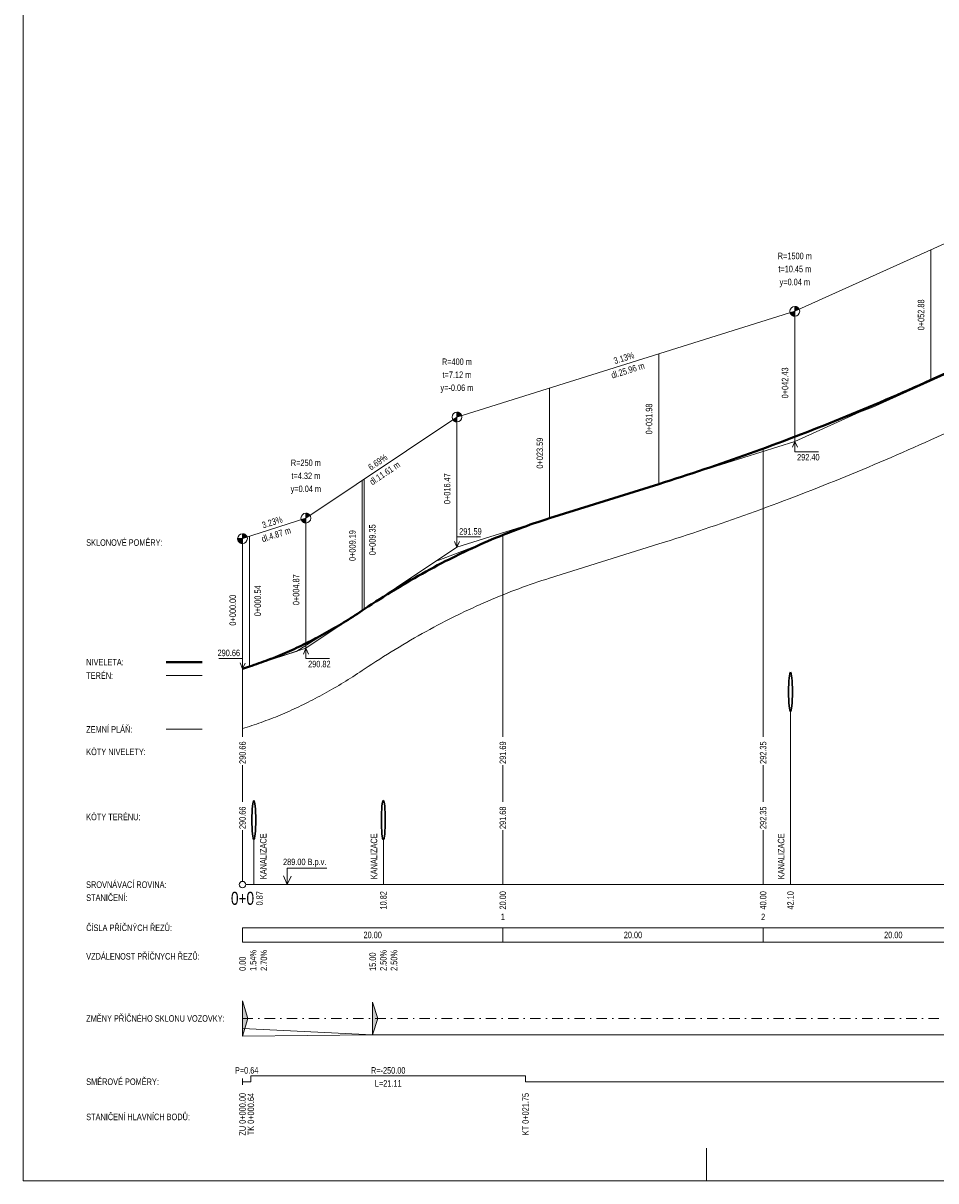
# Model space of a CAD drawing. Header units: metres. Extents: x 7982 to 8244, y -552 to -404.
# Tile 1 of 6: x 7982 to 8052, y -552 to -463. Entities that reach past the tile are written whole.
import ezdxf
from ezdxf.enums import TextEntityAlignment as Align

# ---------------------------------------------------------------- set-up
doc = ezdxf.new("R2010")
doc.units = ezdxf.units.M
doc.header["$MEASUREMENT"] = 0
doc.linetypes.add('DGN Style 4', pattern=[1.601, 0.8, -0.4, 0.001, -0.4])
for name, color, linetype, lineweight in [('1', 7, 'Continuous', 0), ('_0', 7, 'Continuous', 0), ('PP', 7, 'Continuous', 13), ('profil_popis', 7, 'Continuous', 0), ('profil_popis_navrh', 1, 'Continuous', 0), ('profil_popis_niveleta', 1, 'Continuous', 0), ('profil_popis_osy', 7, 'Continuous', 0), ('profil_popis_teren', 18, 'Continuous', 0), ('RAMECEK', 7, 'Continuous', 0), ('STANIČENÍ', 1, 'Continuous', 13), ('TEREN', 7, 'Continuous', 13)]:
    doc.layers.add(name, color=color, linetype=linetype, lineweight=lineweight)
doc.styles.add('Style-Arial', font='arial.ttf')
doc.styles.add('Style-Arial CE - staničení -ttf', font='Arial CE - staničení -ttf.shx')

msp = doc.modelspace()

# ---------------------------------------------------------------- hatches: boundary and pattern name
at = {"layer": 'profil_popis_navrh', "lineweight": 0}
for points in [[(7998.61, -541.286), (7998.61, -538.586), (7999.02, -539.936)], [(8008.61, -541.186), (8008.61, -538.686), (8009.02, -539.936)]]:
    msp.add_hatch(color=256, dxfattribs=at).paths.add_polyline_path(points)
at = {"layer": 'STANIČENÍ', "lineweight": 13, "extrusion": (0, 0, -1)}
for points in [[(-8041.043, -485.617), (-8041.043, -485.242), (-8041.068, -485.243), (-8041.091, -485.245), (-8041.115, -485.249), (-8041.139, -485.254), (-8041.162, -485.261), (-8041.184, -485.269), (-8041.206, -485.279), (-8041.228, -485.29), (-8041.248, -485.302), (-8041.268, -485.316), (-8041.287, -485.331), (-8041.304, -485.347), (-8041.321, -485.365), (-8041.337, -485.383), (-8041.351, -485.402), (-8041.364, -485.422), (-8041.376, -485.443), (-8041.385, -485.462), (-8041.043, -485.617), (-8041.043, -485.992), (-8041.019, -485.991), (-8040.996, -485.989), (-8040.972, -485.985), (-8040.948, -485.98), (-8040.925, -485.973), (-8040.903, -485.964), (-8040.881, -485.955), (-8040.859, -485.944), (-8040.839, -485.931), (-8040.819, -485.917), (-8040.8, -485.902), (-8040.783, -485.886), (-8040.766, -485.869), (-8040.75, -485.851), (-8040.736, -485.831), (-8040.723, -485.811), (-8040.711, -485.79), (-8040.701, -485.769), (-8040.692, -485.746), (-8040.686, -485.729)], [(-8015.083, -493.741), (-8015.083, -493.366), (-8015.107, -493.367), (-8015.131, -493.369), (-8015.154, -493.373), (-8015.178, -493.378), (-8015.201, -493.385), (-8015.224, -493.393), (-8015.246, -493.403), (-8015.267, -493.414), (-8015.287, -493.427), (-8015.307, -493.44), (-8015.326, -493.455), (-8015.344, -493.472), (-8015.36, -493.489), (-8015.376, -493.507), (-8015.39, -493.526), (-8015.403, -493.547), (-8015.415, -493.567), (-8015.426, -493.589), (-8015.435, -493.611), (-8015.441, -493.629), (-8015.083, -493.741), (-8015.083, -494.116), (-8015.059, -494.115), (-8015.035, -494.113), (-8015.011, -494.109), (-8014.988, -494.104), (-8014.965, -494.097), (-8014.942, -494.088), (-8014.92, -494.079), (-8014.899, -494.068), (-8014.878, -494.055), (-8014.859, -494.041), (-8014.84, -494.026), (-8014.822, -494.01), (-8014.805, -493.993), (-8014.79, -493.975), (-8014.775, -493.955), (-8014.771, -493.949)], [(-8003.477, -501.504), (-8003.477, -501.129), (-8003.501, -501.129), (-8003.525, -501.132), (-8003.549, -501.136), (-8003.572, -501.141), (-8003.595, -501.148), (-8003.618, -501.156), (-8003.64, -501.166), (-8003.661, -501.177), (-8003.682, -501.189), (-8003.701, -501.203), (-8003.72, -501.218), (-8003.738, -501.234), (-8003.755, -501.251), (-8003.77, -501.27), (-8003.785, -501.289), (-8003.789, -501.295), (-8003.477, -501.504), (-8003.477, -501.879), (-8003.453, -501.878), (-8003.429, -501.876), (-8003.405, -501.872), (-8003.382, -501.866), (-8003.359, -501.86), (-8003.336, -501.851), (-8003.314, -501.841), (-8003.293, -501.83), (-8003.273, -501.818), (-8003.253, -501.804), (-8003.234, -501.789), (-8003.216, -501.773), (-8003.199, -501.756), (-8003.184, -501.737), (-8003.17, -501.718), (-8003.156, -501.698), (-8003.145, -501.677), (-8003.134, -501.655), (-8003.125, -501.633), (-8003.12, -501.619)], [(-7998.61, -503.076), (-7998.61, -502.701), (-7998.634, -502.701), (-7998.658, -502.704), (-7998.681, -502.707), (-7998.705, -502.713), (-7998.728, -502.72), (-7998.75, -502.728), (-7998.772, -502.738), (-7998.794, -502.749), (-7998.814, -502.761), (-7998.834, -502.775), (-7998.853, -502.79), (-7998.871, -502.806), (-7998.887, -502.823), (-7998.903, -502.842), (-7998.917, -502.861), (-7998.93, -502.881), (-7998.942, -502.902), (-7998.953, -502.924), (-7998.962, -502.946), (-7998.967, -502.96), (-7998.61, -503.076), (-7998.61, -503.451), (-7998.586, -503.45), (-7998.562, -503.447), (-7998.538, -503.444), (-7998.515, -503.438), (-7998.492, -503.431), (-7998.469, -503.423), (-7998.447, -503.413), (-7998.426, -503.402), (-7998.405, -503.39), (-7998.385, -503.376), (-7998.367, -503.361), (-7998.349, -503.345), (-7998.332, -503.328), (-7998.316, -503.309), (-7998.302, -503.29), (-7998.289, -503.27), (-7998.277, -503.249), (-7998.267, -503.227), (-7998.258, -503.205), (-7998.25, -503.182), (-7998.244, -503.159), (-7998.239, -503.135), (-7998.236, -503.112), (-7998.235, -503.088), (-7998.235, -503.076)]]:
    msp.add_hatch(color=1, dxfattribs=at).paths.add_polyline_path(points, flags=0)

# ---------------------------------------------------------------- linework, layer by layer
at = {"layer": '1', "color": 1, "lineweight": 40, "ltscale": 0.5}
msp.add_line((7992.746, -512.564), (7995.516, -512.564), dxfattribs=at)
at = {"layer": '1', "color": 7, "lineweight": 13, "ltscale": 0.5}
msp.add_line((7992.746, -513.598), (7995.516, -513.598), dxfattribs=at)
at = {"layer": '1', "color": 1, "lineweight": 13, "ltscale": 0.5}
msp.add_line((7992.746, -517.726), (7995.516, -517.726), dxfattribs=at)
at = {"layer": '1', "color": 7, "linetype": 'Continuous', "lineweight": 13}
for p, q in [((7998.61, -532.977), (7998.61, -534.065)), ((7998.61, -532.977), (8168.61, -532.977)), ((8018.61, -532.977), (8018.61, -534.065)), ((8038.61, -532.977), (8038.61, -534.065)), ((7998.61, -534.065), (8168.61, -534.065))]:
    msp.add_line(p, q, dxfattribs=at)
at = {"layer": 'PP', "color": 1, "flags": 128}
for points in [[(8041.043, -495.617), (8040.855, -496.063), (8041.043, -495.617), (8041.238, -496.059)], [(8041.043, -495.617), (8041.043, -496.41), (8042.86, -496.41)], [(8015.083, -503.741), (8014.894, -503.295), (8015.083, -503.741), (8015.278, -503.299)], [(8015.083, -503.741), (8015.083, -502.948), (8016.899, -502.948)], [(8003.477, -511.504), (8003.288, -511.95), (8003.477, -511.504), (8003.672, -511.946)], [(8003.477, -511.504), (8003.477, -512.296), (8005.293, -512.296)], [(7998.61, -513.076), (7998.61, -512.283), (7996.793, -512.283)], [(7998.61, -513.076), (7998.421, -512.629), (7998.61, -513.076), (7998.805, -512.634)]]:
    msp.add_lwpolyline(points, dxfattribs=at)
at = {"layer": 'PP', "color": 7, "flags": 128}
for points in [[(8002.054, -529.657), (8001.77, -528.987), (8002.054, -529.657), (8002.346, -528.994)], [(8002.054, -529.657), (8002.054, -528.394), (8005.091, -528.394)]]:
    msp.add_lwpolyline(points, dxfattribs=at)
at = {"layer": 'profil_popis', "lineweight": 0}
for p, q in [((8040.71, -516.349), (8040.71, -529.657)), ((7999.48, -526.193), (7999.48, -529.657)), ((8009.43, -526.193), (8009.43, -529.657))]:
    msp.add_line(p, q, dxfattribs=at)
at = {"layer": 'profil_popis', "lineweight": 0, "flags": 128}
for points in [[(8038.61, -496.136), (8038.61, -513.657), (8038.61, -517.657), (8038.61, -518.303)], [(8018.61, -502.847), (8018.61, -513.657), (8018.61, -517.657), (8018.61, -518.303)], [(7998.61, -513.076), (7998.61, -513.657), (7998.61, -517.657), (7998.61, -518.303)], [(7998.61, -520.481), (7998.61, -523.303)], [(8018.61, -520.481), (8018.61, -523.303)], [(8038.61, -520.481), (8038.61, -523.303)], [(7998.61, -525.481), (7998.61, -529.407)], [(8018.61, -525.481), (8018.61, -529.657)], [(8038.61, -525.481), (8038.61, -529.657)]]:
    msp.add_lwpolyline(points, dxfattribs=at)
at = {"layer": 'profil_popis', "color": 32, "lineweight": 30}
for centre in [(8040.71, -514.849), (7999.48, -524.693), (8009.43, -524.693)]:
    msp.add_ellipse(centre, major_axis=(0, 1.5), ratio=0.1, dxfattribs=at)
at = {"layer": 'profil_popis_navrh', "linetype": 'DGN Style 4', "lineweight": 0}
msp.add_line((7998.61, -539.936), (8168.61, -539.936), dxfattribs=at)
at = {"layer": 'profil_popis_navrh', "lineweight": 0}
for q in [(7998.61, -540.706), (7998.61, -541.286), (8131.25, -541.186)]:
    msp.add_line((8008.61, -541.186), q, dxfattribs=at)
at = {"layer": 'profil_popis_navrh', "color": 1, "lineweight": 13}
msp.add_line((7998.61, -545.042), (7998.61, -544.542), dxfattribs=at)
at = {"layer": 'profil_popis_navrh', "lineweight": 0, "flags": 128}
for points in [[(7998.61, -541.286), (7999.02, -539.936), (7998.61, -538.586)], [(8008.61, -541.186), (8009.02, -539.936), (8008.61, -538.686)]]:
    msp.add_lwpolyline(points, close=True, dxfattribs=at)
at = {"layer": 'profil_popis_navrh', "color": 1, "lineweight": 13, "flags": 128}
msp.add_lwpolyline([(7998.61, -544.792), (7999.251, -544.792), (7999.251, -544.342), (8020.357, -544.342), (8020.357, -544.792), (8085.932, -544.792), (8085.932, -544.342), (8110.736, -544.342), (8110.736, -544.792), (8119.491, -544.792), (8119.491, -545.242), (8131.252, -545.242), (8131.252, -544.792), (8143.564, -544.792), (8143.564, -544.342), (8160.482, -544.342), (8160.482, -544.792), (8168.61, -544.792)], dxfattribs=at)
at = {"layer": 'profil_popis_osy', "lineweight": 13}
msp.add_line((7998.86, -529.657), (8098.36, -529.657), dxfattribs=at)
at = {"layer": 'profil_popis_osy', "lineweight": 13, "ltscale": 0.5}
msp.add_circle((7998.61, -529.657), 0.25, dxfattribs=at)
at = {"layer": 'RAMECEK', "ltscale": 0.25}
msp.add_line((8034.257, -552.409), (8034.257, -549.909), dxfattribs=at)
at = {"layer": 'RAMECEK', "ltscale": 0.25, "flags": 128}
msp.add_lwpolyline([(7981.757, -403.909), (7981.757, -552.409), (8244.257, -552.409), (8244.257, -403.909)], close=True, dxfattribs=at)
at = {"layer": 'STANIČENÍ', "color": 1, "lineweight": 13}
for p, q in [((8041.043, -485.617), (8168.61, -427.922)), ((8051.493, -495.491), (8155.515, -448.445)), ((8051.493, -490.891), (8051.493, -480.891)), ((8015.083, -493.741), (8041.043, -485.617)), ((8041.043, -485.617), (8041.043, -495.617)), ((8030.594, -498.887), (8030.594, -488.887)), ((8022.201, -501.513), (8022.201, -491.513)), ((8041.043, -495.617), (8051.493, -490.891)), ((8003.477, -501.504), (8015.083, -493.741)), ((8015.083, -493.741), (8015.083, -503.741)), ((8030.594, -498.887), (8041.043, -495.617)), ((8007.801, -508.611), (8007.801, -498.611)), ((8007.964, -508.502), (8007.964, -498.502)), ((7998.61, -503.076), (8003.477, -501.504)), ((8003.477, -501.504), (8003.477, -511.504)), ((8015.083, -503.741), (8022.201, -501.513)), ((7998.61, -503.076), (7998.61, -513.076)), ((7999.153, -512.9), (7999.153, -502.9)), ((8007.964, -508.502), (8015.083, -503.741)), ((8022.201, -506.113), (8030.594, -503.487)), ((8003.477, -511.504), (8007.801, -508.611)), ((7999.153, -512.9), (8003.477, -511.504)), ((7998.61, -517.676), (7998.61, -513.076)), ((8007.801, -513.211), (8007.964, -513.102)), ((7998.61, -517.676), (7999.153, -517.5))]:
    msp.add_line(p, q, dxfattribs=at)
at = {"layer": 'STANIČENÍ', "color": 1, "lineweight": 40}
for p, q in [((8051.493, -490.891), (8155.515, -443.845)), ((8022.201, -501.513), (8030.594, -498.887)), ((8007.801, -508.611), (8007.964, -508.502)), ((7998.61, -513.076), (7999.153, -512.9))]:
    msp.add_line(p, q, dxfattribs=at)
at = {"layer": 'STANIČENÍ', "color": 1, "lineweight": 13, "flags": 128}
for points in [[(8041.043, -485.617), (8041.043, -485.242), (8041.068, -485.243), (8041.091, -485.245), (8041.115, -485.249), (8041.139, -485.254), (8041.162, -485.261), (8041.184, -485.269), (8041.206, -485.279), (8041.228, -485.29), (8041.248, -485.302), (8041.268, -485.316), (8041.287, -485.331), (8041.304, -485.347), (8041.321, -485.365), (8041.337, -485.383), (8041.351, -485.402), (8041.364, -485.422), (8041.376, -485.443), (8041.385, -485.462), (8041.043, -485.617), (8041.043, -485.992), (8041.019, -485.991), (8040.996, -485.989), (8040.972, -485.985), (8040.948, -485.98), (8040.925, -485.973), (8040.903, -485.964), (8040.881, -485.955), (8040.859, -485.944), (8040.839, -485.931), (8040.819, -485.917), (8040.8, -485.902), (8040.783, -485.886), (8040.766, -485.869), (8040.75, -485.851), (8040.736, -485.831), (8040.723, -485.811), (8040.711, -485.79), (8040.701, -485.769), (8040.692, -485.746), (8040.686, -485.729)], [(8015.083, -493.741), (8015.083, -493.366), (8015.107, -493.367), (8015.131, -493.369), (8015.154, -493.373), (8015.178, -493.378), (8015.201, -493.385), (8015.224, -493.393), (8015.246, -493.403), (8015.267, -493.414), (8015.287, -493.427), (8015.307, -493.44), (8015.326, -493.455), (8015.344, -493.472), (8015.36, -493.489), (8015.376, -493.507), (8015.39, -493.526), (8015.403, -493.547), (8015.415, -493.567), (8015.426, -493.589), (8015.435, -493.611), (8015.441, -493.629), (8015.083, -493.741), (8015.083, -494.116), (8015.059, -494.115), (8015.035, -494.113), (8015.011, -494.109), (8014.988, -494.104), (8014.965, -494.097), (8014.942, -494.088), (8014.92, -494.079), (8014.899, -494.068), (8014.878, -494.055), (8014.859, -494.041), (8014.84, -494.026), (8014.822, -494.01), (8014.805, -493.993), (8014.79, -493.975), (8014.775, -493.955), (8014.771, -493.949)], [(8003.477, -501.504), (8003.477, -501.129), (8003.501, -501.129), (8003.525, -501.132), (8003.549, -501.136), (8003.572, -501.141), (8003.595, -501.148), (8003.618, -501.156), (8003.64, -501.166), (8003.661, -501.177), (8003.682, -501.189), (8003.701, -501.203), (8003.72, -501.218), (8003.738, -501.234), (8003.755, -501.251), (8003.77, -501.27), (8003.785, -501.289), (8003.789, -501.295), (8003.477, -501.504), (8003.477, -501.879), (8003.453, -501.878), (8003.429, -501.876), (8003.405, -501.872), (8003.382, -501.866), (8003.359, -501.86), (8003.336, -501.851), (8003.314, -501.841), (8003.293, -501.83), (8003.273, -501.818), (8003.253, -501.804), (8003.234, -501.789), (8003.216, -501.773), (8003.199, -501.756), (8003.184, -501.737), (8003.17, -501.718), (8003.156, -501.698), (8003.145, -501.677), (8003.134, -501.655), (8003.125, -501.633), (8003.12, -501.619)], [(7998.61, -503.076), (7998.61, -502.701), (7998.634, -502.701), (7998.658, -502.704), (7998.681, -502.707), (7998.705, -502.713), (7998.728, -502.72), (7998.75, -502.728), (7998.772, -502.738), (7998.794, -502.749), (7998.814, -502.761), (7998.834, -502.775), (7998.853, -502.79), (7998.871, -502.806), (7998.887, -502.823), (7998.903, -502.842), (7998.917, -502.861), (7998.93, -502.881), (7998.942, -502.902), (7998.953, -502.924), (7998.962, -502.946), (7998.967, -502.96), (7998.61, -503.076), (7998.61, -503.451), (7998.586, -503.45), (7998.562, -503.447), (7998.538, -503.444), (7998.515, -503.438), (7998.492, -503.431), (7998.469, -503.423), (7998.447, -503.413), (7998.426, -503.402), (7998.405, -503.39), (7998.385, -503.376), (7998.367, -503.361), (7998.349, -503.345), (7998.332, -503.328), (7998.316, -503.309), (7998.302, -503.29), (7998.289, -503.27), (7998.277, -503.249), (7998.267, -503.227), (7998.258, -503.205), (7998.25, -503.182), (7998.244, -503.159), (7998.239, -503.135), (7998.236, -503.112), (7998.235, -503.088), (7998.235, -503.076)]]:
    msp.add_lwpolyline(points, close=True, dxfattribs=at)
at = {"layer": 'STANIČENÍ', "color": 1, "lineweight": 40, "flags": 128}
for points in [[(8030.594, -498.887), (8031.029, -498.75), (8031.465, -498.612), (8031.9, -498.472), (8032.335, -498.332), (8032.771, -498.19), (8033.206, -498.047), (8033.642, -497.902), (8034.077, -497.756), (8034.512, -497.609), (8034.948, -497.461), (8035.383, -497.312), (8035.819, -497.161), (8036.254, -497.009), (8036.689, -496.855), (8037.125, -496.701), (8037.56, -496.545), (8037.996, -496.388), (8038.431, -496.23), (8038.866, -496.07), (8039.302, -495.909), (8039.737, -495.747), (8040.173, -495.583), (8040.608, -495.419), (8041.479, -495.086), (8041.914, -494.917), (8042.35, -494.747), (8042.785, -494.576), (8043.221, -494.404), (8043.656, -494.23), (8044.091, -494.056), (8044.527, -493.88), (8044.962, -493.702), (8045.398, -493.524), (8045.833, -493.344), (8046.268, -493.163), (8046.704, -492.98), (8047.139, -492.797), (8047.575, -492.612), (8048.01, -492.426), (8048.445, -492.238), (8048.881, -492.049), (8049.316, -491.859), (8049.752, -491.668), (8050.187, -491.476), (8050.622, -491.282), (8051.058, -491.087), (8051.493, -490.891)], [(8007.964, -508.502), (8008.261, -508.305), (8008.557, -508.11), (8008.854, -507.917), (8009.151, -507.726), (8009.447, -507.538), (8009.744, -507.352), (8010.04, -507.167), (8010.337, -506.986), (8010.634, -506.806), (8010.93, -506.628), (8011.227, -506.453), (8011.524, -506.28), (8011.82, -506.109), (8012.117, -505.94), (8012.413, -505.774), (8012.71, -505.61), (8013.007, -505.447), (8013.303, -505.288), (8013.6, -505.13), (8013.896, -504.974), (8014.193, -504.821), (8014.49, -504.67), (8014.786, -504.521), (8015.379, -504.23), (8015.676, -504.088), (8015.973, -503.947), (8016.269, -503.809), (8016.566, -503.674), (8016.862, -503.54), (8017.159, -503.409), (8017.456, -503.28), (8017.752, -503.153), (8018.049, -503.028), (8018.346, -502.906), (8018.642, -502.785), (8018.939, -502.667), (8019.235, -502.551), (8019.532, -502.438), (8019.829, -502.326), (8020.125, -502.217), (8020.422, -502.11), (8020.718, -502.005), (8021.015, -501.902), (8021.312, -501.802), (8021.608, -501.703), (8021.905, -501.607), (8022.201, -501.513)], [(7999.153, -512.9), (7999.333, -512.841), (7999.513, -512.781), (7999.694, -512.72), (7999.874, -512.657), (8000.054, -512.593), (8000.234, -512.528), (8000.414, -512.461), (8000.594, -512.393), (8000.775, -512.324), (8000.955, -512.253), (8001.135, -512.181), (8001.315, -512.108), (8001.495, -512.034), (8001.675, -511.958), (8001.856, -511.881), (8002.036, -511.803), (8002.216, -511.723), (8002.396, -511.642), (8002.576, -511.56), (8002.756, -511.477), (8002.937, -511.392), (8003.117, -511.306), (8003.297, -511.218), (8003.657, -511.04), (8003.837, -510.948), (8004.018, -510.856), (8004.198, -510.762), (8004.378, -510.667), (8004.558, -510.57), (8004.738, -510.472), (8004.918, -510.373), (8005.099, -510.273), (8005.279, -510.171), (8005.459, -510.068), (8005.639, -509.964), (8005.819, -509.858), (8005.999, -509.752), (8006.18, -509.643), (8006.36, -509.534), (8006.54, -509.423), (8006.72, -509.311), (8006.9, -509.198), (8007.08, -509.083), (8007.261, -508.967), (8007.441, -508.85), (8007.621, -508.731), (8007.801, -508.611)]]:
    msp.add_lwpolyline(points, dxfattribs=at)
at = {"layer": 'STANIČENÍ', "color": 1, "lineweight": 13, "flags": 128}
for points in [[(8030.594, -503.487), (8031.029, -503.35), (8031.465, -503.212), (8031.9, -503.072), (8032.335, -502.932), (8032.771, -502.79), (8033.206, -502.647), (8033.642, -502.502), (8034.077, -502.356), (8034.512, -502.209), (8034.948, -502.061), (8035.383, -501.912), (8035.819, -501.761), (8036.254, -501.609), (8036.689, -501.455), (8037.125, -501.301), (8037.56, -501.145), (8037.996, -500.988), (8038.431, -500.83), (8038.866, -500.67), (8039.302, -500.509), (8039.737, -500.347), (8040.173, -500.183), (8040.608, -500.019), (8041.479, -499.686), (8041.914, -499.517), (8042.35, -499.347), (8042.785, -499.176), (8043.221, -499.004), (8043.656, -498.83), (8044.091, -498.656), (8044.527, -498.48), (8044.962, -498.302), (8045.398, -498.124), (8045.833, -497.944), (8046.268, -497.763), (8046.704, -497.58), (8047.139, -497.397), (8047.575, -497.212), (8048.01, -497.026), (8048.445, -496.838), (8048.881, -496.649), (8049.316, -496.459), (8049.752, -496.268), (8050.187, -496.076), (8050.622, -495.882), (8051.058, -495.687), (8051.493, -495.491)], [(8007.964, -513.102), (8008.261, -512.905), (8008.557, -512.71), (8008.854, -512.517), (8009.151, -512.326), (8009.447, -512.138), (8009.744, -511.952), (8010.04, -511.767), (8010.337, -511.586), (8010.634, -511.406), (8010.93, -511.228), (8011.227, -511.053), (8011.524, -510.88), (8011.82, -510.709), (8012.117, -510.54), (8012.413, -510.374), (8012.71, -510.21), (8013.007, -510.047), (8013.303, -509.888), (8013.6, -509.73), (8013.896, -509.574), (8014.193, -509.421), (8014.49, -509.27), (8014.786, -509.121), (8015.379, -508.83), (8015.676, -508.688), (8015.973, -508.547), (8016.269, -508.409), (8016.566, -508.274), (8016.862, -508.14), (8017.159, -508.009), (8017.456, -507.88), (8017.752, -507.753), (8018.049, -507.628), (8018.346, -507.506), (8018.642, -507.385), (8018.939, -507.267), (8019.235, -507.151), (8019.532, -507.038), (8019.829, -506.926), (8020.125, -506.817), (8020.422, -506.71), (8020.718, -506.605), (8021.015, -506.502), (8021.312, -506.402), (8021.608, -506.303), (8021.905, -506.207), (8022.201, -506.113)], [(7999.153, -517.5), (7999.333, -517.441), (7999.513, -517.381), (7999.694, -517.32), (7999.874, -517.257), (8000.054, -517.193), (8000.234, -517.128), (8000.414, -517.061), (8000.594, -516.993), (8000.775, -516.924), (8000.955, -516.853), (8001.135, -516.781), (8001.315, -516.708), (8001.495, -516.634), (8001.675, -516.558), (8001.856, -516.481), (8002.036, -516.403), (8002.216, -516.323), (8002.396, -516.242), (8002.576, -516.16), (8002.756, -516.077), (8002.937, -515.992), (8003.117, -515.906), (8003.297, -515.818), (8003.657, -515.64), (8003.837, -515.548), (8004.018, -515.456), (8004.198, -515.362), (8004.378, -515.267), (8004.558, -515.17), (8004.738, -515.072), (8004.918, -514.973), (8005.099, -514.873), (8005.279, -514.771), (8005.459, -514.668), (8005.639, -514.564), (8005.819, -514.458), (8005.999, -514.352), (8006.18, -514.243), (8006.36, -514.134), (8006.54, -514.023), (8006.72, -513.911), (8006.9, -513.798), (8007.08, -513.683), (8007.261, -513.567), (8007.441, -513.45), (8007.621, -513.331), (8007.801, -513.211)]]:
    msp.add_lwpolyline(points, dxfattribs=at)
at = {"layer": 'STANIČENÍ', "color": 1, "lineweight": 13}
for centre in [(8041.043, -485.617), (8015.083, -493.741), (8003.477, -501.504), (7998.61, -503.076)]:
    msp.add_circle(centre, 0.375, dxfattribs=at)
msp.add_point((7998.61, -503.076), dxfattribs=at)
at = {"layer": 'TEREN', "linetype": 'Continuous', "lineweight": 13, "flags": 128}
msp.add_lwpolyline([(7998.61, -513.076), (7999.251, -512.868), (8002.729, -511.748), (8002.748, -511.741), (8002.768, -511.733), (8002.773, -511.731), (8004.737, -510.502), (8006.286, -509.545), (8008.009, -508.472), (8009.804, -507.273), (8011.015, -506.457), (8013.321, -504.919), (8013.39, -504.873), (8013.511, -504.792), (8013.688, -504.729), (8016.839, -503.521), (8020.357, -502.186), (8021.725, -501.669), (8022.296, -501.484), (8035.04, -497.496), (8036.308, -496.997), (8047.041, -492.978), (8056.694, -488.628)], dxfattribs=at)

# ---------------------------------------------------------------- texts
at = {"layer": '_0', "color": 7, "lineweight": 0, "style": 'Style-Arial', "width": 0.74}
msp.add_text(' KÓTY TERÉNU: ', height=0.5, dxfattribs=at).set_placement((7986.445, -524.457), align=Align.MIDDLE_LEFT)
at = {"layer": 'PP', "color": 1, "style": 'Style-Arial', "width": 0.74}
for s, p in [('292.40', (8041.217, -497.077)), ('290.82', (8003.651, -512.964))]:
    msp.add_text(s, height=0.5, rotation=360, dxfattribs=at).set_placement(p)
msp.add_text('291.59', height=0.5, rotation=0, dxfattribs=at).set_placement((8015.256, -502.273), align=Align.TOP_LEFT)
msp.add_text('290.66', height=0.5, rotation=360, dxfattribs=at).set_placement((7998.421, -511.607), align=Align.TOP_RIGHT)
at = {"layer": 'profil_popis', "color": 32, "style": 'Style-Arial', "width": 0.74}
for p in [(8000.204, -529.237), (8008.709, -529.237), (8039.989, -529.237)]:
    msp.add_text('KANALIZACE', height=0.5, rotation=90, dxfattribs=at).set_placement(p, align=Align.MIDDLE_LEFT)
at = {"layer": 'profil_popis', "lineweight": 0, "style": 'Style-Arial', "width": 0.74}
msp.add_text('289.00 B.p.v.', height=0.5, dxfattribs=at).set_placement((8005.053, -528.157), align=Align.RIGHT)
at = {"layer": 'profil_popis', "style": 'Style-Arial', "width": 0.74}
for s, p in [('SROVNÁVACÍ ROVINA:', (7986.595, -529.657)), (' STANIČENÍ: ', (7986.445, -530.657)), (' ČÍSLA PŘÍČNÝCH ŘEZŮ: ', (7986.445, -532.971)), (' VZDÁLENOST PŘÍČNYCH ŘEZŮ: ', (7986.445, -535.164))]:
    msp.add_text(s, height=0.5, dxfattribs=at).set_placement(p, align=Align.MIDDLE_LEFT)
at = {"layer": 'profil_popis', "style": 'Style-Arial CE - staničení -ttf', "width": 0.75}
msp.add_text('0+0', height=1, dxfattribs=at).set_placement((7998.61, -530.207), align=Align.TOP_CENTER)
at = {"layer": 'profil_popis', "style": 'Style-Arial', "width": 0.74}
for s, p in [('0.87', (7999.916, -530.157)), ('10.82', (8009.43, -530.157)), ('20.00', (8018.61, -530.157)), ('40.00', (8038.61, -530.157)), ('42.10', (8040.71, -530.157))]:
    msp.add_text(s, height=0.5, rotation=90, dxfattribs=at).set_placement(p, align=Align.MIDDLE_RIGHT)
at = {"layer": 'profil_popis', "style": 'Style-Arial CE - staničení -ttf', "width": 0.74}
for s, p in [('1', (8018.61, -532.133)), ('2', (8038.61, -532.133))]:
    msp.add_text(s, height=0.5, dxfattribs=at).set_placement(p, align=Align.MIDDLE_CENTER)
at = {"layer": 'profil_popis', "style": 'Style-Arial', "width": 0.74}
for p in [(8008.61, -533.521), (8028.61, -533.521), (8048.61, -533.521)]:
    msp.add_text('20.00', height=0.5, rotation=360, dxfattribs=at).set_placement(p, align=Align.MIDDLE_CENTER)
at = {"layer": 'profil_popis_navrh', "color": 1, "style": 'Style-Arial', "width": 0.74}
for s, p in [(' SKLONOVÉ POMĚRY: ', (7986.445, -503.132)), (' NIVELETA: ', (7986.445, -512.318)), (' ZEMNÍ PLÁŇ: ', (7986.445, -517.48))]:
    msp.add_text(s, height=0.5, dxfattribs=at).set_placement(p, align=Align.TOP_LEFT)
at = {"layer": 'profil_popis_navrh', "color": 7, "style": 'Style-Arial', "width": 0.74}
msp.add_text(' TERÉN: ', height=0.5, dxfattribs=at).set_placement((7986.445, -513.352), align=Align.TOP_LEFT)
at = {"layer": 'profil_popis_navrh', "color": 1, "style": 'Style-Arial', "width": 0.74}
for s, p in [(' KÓTY NIVELETY: ', (7986.445, -519.457)), (' ZMĚNY PŘÍČNÉHO SKLONU VOZOVKY: ', (7986.445, -539.936)), (' SMĚROVÉ POMĚRY: ', (7986.445, -544.792)), (' STANIČENÍ HLAVNÍCH BODŮ: ', (7986.445, -547.498))]:
    msp.add_text(s, height=0.5, dxfattribs=at).set_placement(p, align=Align.MIDDLE_LEFT)
at = {"layer": 'profil_popis_navrh', "color": 1, "style": 'Style-Arial CE - staničení -ttf', "width": 0.74}
for s, p in [('ZU 0+000.00', (7998.61, -545.658)), ('TK 0+000.64', (7999.251, -545.658)), ('KT 0+021.75', (8020.357, -545.658))]:
    msp.add_text(s, height=0.5, rotation=90, dxfattribs=at).set_placement(p, align=Align.MIDDLE_RIGHT)
at = {"layer": 'profil_popis_navrh', "color": 1, "char_height": 0.5, "attachment_point": 5, "style": 'Style-Arial'}
for s, insert, line_spacing_factor in [('\\H1x;\\W0.74;P=0.64', (7998.93, -543.925), 0.72), ('\\H1x;\\W0.74;R=-250.00\\PL=21.11', (8009.804, -544.425), 1.2)]:
    msp.add_mtext(s, dxfattribs=dict(at, insert=insert, line_spacing_factor=line_spacing_factor))
at = {"layer": 'profil_popis_niveleta', "color": 1, "style": 'Style-Arial', "width": 0.74}
for s, p in [('290.66', (7998.61, -518.657)), ('291.69', (8018.61, -518.657)), ('292.35', (8038.61, -518.657))]:
    msp.add_text(s, height=0.5, rotation=90, dxfattribs=at).set_placement(p, align=Align.MIDDLE_RIGHT)
for s, p in [('1.54%', (7999.43, -536.281)), ('2.70%', (8000.251, -536.281)), ('15.00', (8008.61, -536.281)), ('2.50%', (8009.43, -536.281)), ('2.50%', (8010.251, -536.281)), ('0.00', (7998.61, -536.281))]:
    msp.add_text(s, height=0.5, rotation=90, dxfattribs=at).set_placement(p, align=Align.MIDDLE_LEFT)
at = {"layer": 'profil_popis_teren', "color": 7, "style": 'Style-Arial', "width": 0.74}
for s, p in [('290.66', (7998.61, -523.657)), ('291.68', (8018.61, -523.657)), ('292.35', (8038.61, -523.657))]:
    msp.add_text(s, height=0.5, rotation=90, dxfattribs=at).set_placement(p, align=Align.MIDDLE_RIGHT)
at = {"layer": 'STANIČENÍ', "color": 1, "lineweight": 13, "style": 'Style-Arial', "width": 0.74}
for s, p in [('R=1500 m', (8041.043, -481.617)), ('t=10.45 m', (8041.043, -482.617)), ('y=0.04 m', (8041.043, -483.617)), ('R=400 m', (8015.083, -489.741)), ('t=7.12 m', (8015.083, -490.741)), ('y=-0.06 m', (8015.083, -491.741)), ('R=250 m', (8003.477, -497.504)), ('t=4.32 m', (8003.477, -498.504)), ('y=0.04 m', (8003.477, -499.504))]:
    msp.add_text(s, height=0.5, dxfattribs=at).set_placement(p, align=Align.CENTER)
at = {"layer": 'STANIČENÍ', "color": 1, "lineweight": 13, "style": 'Style-Arial CE - staničení -ttf', "width": 0.74}
for s, p in [('0+052.88', (8050.993, -485.891)), ('0+042.43', (8040.543, -491.117)), ('0+031.98', (8030.094, -493.887)), ('0+023.59', (8021.701, -496.513)), ('0+016.47', (8014.583, -499.241)), ('0+009.35', (8008.839, -503.169)), ('0+009.19', (8007.301, -503.611)), ('0+004.87', (8002.977, -507.004)), ('0+000.54', (8000.029, -507.853)), ('0+000.00', (7998.11, -508.576))]:
    msp.add_text(s, height=0.5, rotation=90, dxfattribs=at).set_placement(p, align=Align.CENTER)
at = {"layer": 'STANIČENÍ', "color": 1, "style": 'Style-Arial', "width": 0.74}
for s, rotation, p in [('3.13%', 17.37697, (8027.988, -489.44)), ('6.69%', 33.77737, (8009.141, -497.414)), ('3.23%', 17.8977, (8000.967, -502.052))]:
    msp.add_text(s, height=0.5, rotation=rotation, dxfattribs=at).set_placement(p, align=Align.CENTER)
for s, rotation, p in [('dl.25.96 m', 17.37697, (8028.138, -489.917)), ('dl.11.61 m', 33.77737, (8009.403, -497.841)), ('dl.4.87 m', 17.8977, (8001.12, -502.527))]:
    msp.add_text(s, height=0.5, rotation=rotation, dxfattribs=at).set_placement(p, align=Align.TOP_CENTER)

doc.saveas('drawing.dxf')
